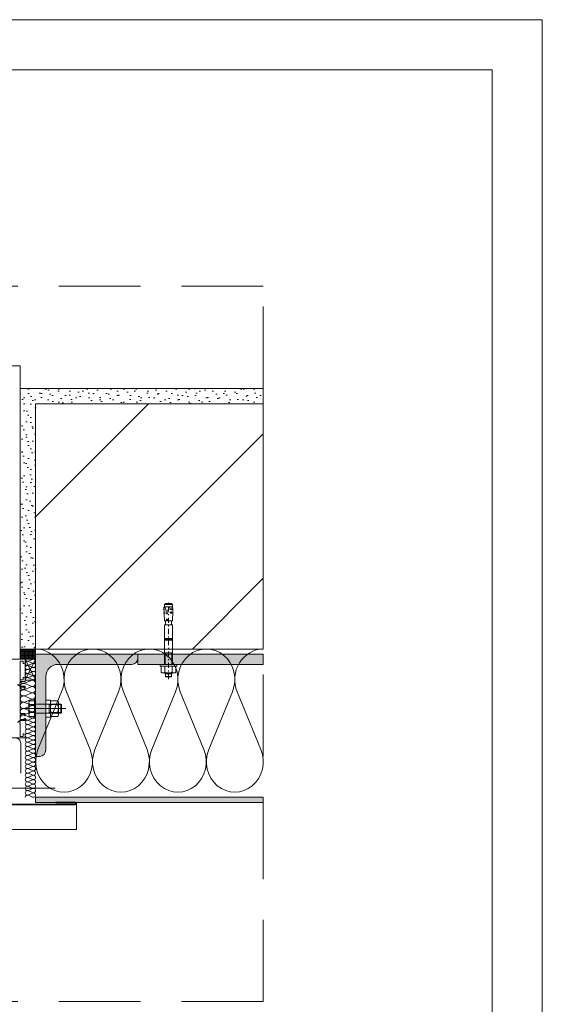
# Paper-space layout 'AD-03 DETAL MONTAŻU OKNA' of a CAD drawing. Header units: millimetres. Extents: x 0 to 420, y 0 to 297.
# Tile 40 of 40: x 369 to 420, y 201 to 297. Entities that reach past the tile are written whole.
import ezdxf
from ezdxf.xclip import XClip

# ---------------------------------------------------------------- set-up
doc = ezdxf.new("R2010")
doc.units = ezdxf.units.MM
doc.header["$MEASUREMENT"] = 0
doc.header["$XCLIPFRAME"] = 0
for name, pattern in [('051017 Zielona dla najemcy +1$0$STRICHPUNKT', [10, 5, -2.5, 0, -2.5]), ('DASHED', [2000, 1000, -1000]), ('przerywama detal', [120, 80, -40])]:
    doc.linetypes.add(name, pattern=pattern)
for name, color, linetype, lineweight, true_color in [('0_Nr_pióra__10', 7, 'Continuous', 13, 0x4b4b4b), ('A_balustrada_Nr_pióra__10', 7, 'Continuous', 13, 0x4b4b4b), ('A_konstrukcja stalowa_Nr_pióra__10', 7, 'Continuous', 13, 0x4b4b4b), ('A_linie_Nr_pióra__10', 7, 'Continuous', 13, 0x4b4b4b), ('A_sciany_Nr_pióra__10', 7, 'Continuous', 13, 0x4b4b4b), ('A_sciany_Nr_pióra__7', 7, 'Continuous', 18, 0x171717), ('A_stolarka_Nr_pióra__9', 7, 'Continuous', 13, 0xadadad), ('A_tynk_Nr_pióra__7', 7, 'Continuous', 18, 0x171717)]:
    doc.layers.add(name, color=color, linetype=linetype, lineweight=lineweight, true_color=true_color)
for name, color, linetype, lineweight in [('A_Arkusz_Nr_pióra__1', 7, 'Continuous', 20), ('A_sciany_Nr_pióra__1', 7, 'Continuous', 20), ('A_stolarka_Nr_pióra__3', 252, 'Continuous', 13)]:
    doc.layers.add(name, color=color, linetype=linetype, lineweight=lineweight)
for name, color, linetype in [('A_konstrukcja stalowa', 7, 'Continuous'), ('A_podrys', 7, 'Continuous'), ('A_sciany', 7, 'Continuous'), ('A_tynk', 7, 'Continuous')]:
    doc.layers.add(name, color=color, linetype=linetype)
doc.linetypes.add('IZOLACJA-0_5', pattern='A,0,[1,AD-03 DETAL MONTAŻU OKNA1.Shx,S=2.380952,R=0,X=0,Y=3.53016e-16],-300,0', length=300)

# ---------------------------------------------------------------- blocks, each defined once
blk = doc.blocks.new('Rysunek_2_2', base_point=(-23022.051, -12905.214))
at = {"layer": 'A_konstrukcja stalowa', "linetype": 'Continuous', "lineweight": 0, "true_color": 0x121212}
for points in [[(370.44, 224.925), (370.84, 224.925, 0.414214), (371.44, 225.525), (371.44, 232.725, -0.414214), (372.64, 233.925), (379.84, 233.925, 0.414214), (380.44, 234.525), (380.44, 234.925), (370.44, 234.925)], [(392.708, 234.925), (380.44, 234.925), (380.44, 233.925), (392.708, 233.925)]]:
    blk.add_hatch(color=250, dxfattribs=at).paths.add_polyline_path(points)
at = {"layer": 'A_sciany', "linetype": 'Continuous', "lineweight": 0, "true_color": 0x4b4b4b}
h = blk.add_hatch(dxfattribs=at)
h.set_pattern_fill('BLOCZKI_CERAMICZNE_0002', color=251, style=0, pattern_type=2)
h.set_pattern_definition([(45, (-23022.051, -12905.214), (-7.0710678, 7.0710678), [])])
h.paths.add_polyline_path([(370.44, 235.425), (392.708, 235.425), (392.708, 259.425), (370.44, 259.425)])
h = blk.add_hatch(dxfattribs=at)
h.set_pattern_fill('izolacja_twarda_0002', color=251, style=0, pattern_type=2)
h.set_pattern_definition([(0, (-23022.05064, -12905.2135), (0, 0.12999999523), []), (90, (-23022.05064, -12905.2135), (-0.12999999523, 0), [])])
h.paths.add_polyline_path([(368.94, 234.425), (370.44, 234.425), (370.44, 235.425), (368.94, 235.425)])
blk.add_hatch(color=251, dxfattribs=at).paths.add_polyline_path([(370.44, 220.425), (392.708, 220.425), (392.708, 220.925), (370.44, 220.925)])
at = {"layer": 'A_tynk', "linetype": 'Continuous', "lineweight": 0, "true_color": 0x4b4b4b}
h = blk.add_hatch(dxfattribs=at)
h.set_pattern_fill('TYNK1_2_0002', color=251, style=0, pattern_type=2)
h.set_pattern_definition([(45, (-23022.0506, -12903.2135), (-0.636396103, 0.636396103), [0, -0.6, 0, -0.9]), (110, (-23020.0506, -12903.2135), (0.84572336, 0.30781813), [0, -0.44, 0, -0.76])])
h.paths.add_polyline_path([(370.44, 235.425), (370.44, 259.425), (392.708, 259.425), (392.708, 260.925), (368.94, 260.925), (368.94, 235.425)])
at = {"layer": '0_Nr_pióra__10', "color": 251, "linetype": 'Continuous', "lineweight": 13, "ltscale": 0.1, "true_color": 0x4b4b4b, "flags": 128}
blk.add_lwpolyline([(364.015, 226.475), (367.29, 226.475, -0.414214), (367.515, 226.25), (367.515, 220.412, 0.414214), (367.665, 220.262), (374.315, 220.262, 1), (374.315, 220.362), (372.415, 220.362), (372.415, 220.437), (374.315, 220.437, -1), (374.315, 220.187), (367.665, 220.187, -0.414214), (367.44, 220.412), (367.44, 226.25, 0.414214), (367.29, 226.4), (364.015, 226.4, -1), (364.015, 226.65), (366.915, 226.65), (366.915, 226.575), (364.015, 226.575, 1)], format="xyb", close=True, dxfattribs=at)
at = {"layer": 'A_balustrada_Nr_pióra__10', "color": 251, "linetype": 'DASHED', "lineweight": 13, "ltscale": 0.1, "true_color": 0x4b4b4b}
blk.add_line((354.34, 221.8), (372.34, 221.8), dxfattribs=at)
at = {"layer": 'A_konstrukcja stalowa_Nr_pióra__10', "color": 251, "linetype": 'Continuous', "lineweight": 13, "ltscale": 0.1, "true_color": 0x4b4b4b}
for p, q in [((380.44, 234.925), (370.44, 234.925)), ((370.44, 234.925), (370.44, 224.925)), ((380.44, 234.525), (380.44, 234.925)), ((372.64, 233.925), (379.84, 233.925)), ((371.44, 225.525), (371.44, 232.725)), ((370.44, 224.925), (370.84, 224.925))]:
    blk.add_line(p, q, dxfattribs=at)
at = {"layer": 'A_konstrukcja stalowa_Nr_pióra__10', "color": 251, "linetype": 'Continuous', "lineweight": 13, "ltscale": 0.1, "true_color": 0x4b4b4b, "flags": 128}
blk.add_lwpolyline([(392.708, 234.925), (392.708, 233.925), (380.44, 233.925), (380.44, 234.925)], close=True, dxfattribs=at)
at = {"layer": 'A_konstrukcja stalowa_Nr_pióra__10', "color": 251, "linetype": 'Continuous', "lineweight": 13, "ltscale": 0.1, "true_color": 0x4b4b4b}
for centre, radius, start, end in [((379.84, 234.525), 0.6, 270, 0), ((372.64, 232.725), 1.2, 90, 180), ((370.84, 225.525), 0.6, 270, 0)]:
    blk.add_arc(centre, radius, start, end, dxfattribs=at)
at = {"layer": 'A_linie_Nr_pióra__10', "color": 251, "linetype": 'przerywama detal', "lineweight": 13, "ltscale": 0.1, "true_color": 0x4b4b4b}
for p, q in [((392.708, 270.925), (342.708, 270.925)), ((392.708, 200.925), (392.708, 270.925)), ((392.708, 200.925), (342.708, 200.925))]:
    blk.add_line(p, q, dxfattribs=at)
at = {"layer": 'A_sciany_Nr_pióra__1', "color": 7, "linetype": 'Continuous', "lineweight": 20, "ltscale": 0.1}
blk.add_line((387.708, 235.425), (370.44, 235.425), dxfattribs=at)
at = {"layer": 'A_sciany_Nr_pióra__1', "color": 7, "linetype": 'Continuous', "lineweight": 20, "ltscale": 0.1, "flags": 128}
for points in [[(392.708, 259.425), (370.44, 259.425)], [(370.44, 259.425), (370.44, 235.425)], [(392.708, 235.425), (392.708, 259.425)], [(370.44, 235.425), (392.708, 235.425)]]:
    blk.add_lwpolyline(points, dxfattribs=at)
at = {"layer": 'A_sciany_Nr_pióra__10', "color": 251, "linetype": 'Continuous', "lineweight": 13, "ltscale": 0.1, "true_color": 0x4b4b4b}
for p, q in [((383.05, 239.768), (383.167, 239.885)), ((383.707, 239.884), (383.174, 239.884)), ((383.713, 239.885), (383.83, 239.768)), ((383.084, 238.982), (382.954, 238.976)), ((382.992, 239.365), (382.956, 239.295)), ((383.053, 239.299), (382.956, 239.295)), ((382.996, 239.286), (382.956, 239.295)), ((383.001, 239.051), (382.982, 238.903)), ((383.048, 239.535), (382.984, 239.532)), ((382.984, 239.532), (382.992, 239.365)), ((383.053, 239.299), (382.996, 239.286)), ((382.996, 239.286), (383.006, 239.061)), ((383.048, 239.535), (383.117, 239.473)), ((383.05, 239.768), (383.05, 239.533)), ((383.05, 239.768), (383.83, 239.768)), ((383.83, 239.551), (383.05, 239.551)), ((383.117, 239.473), (383.156, 239.384)), ((383.156, 239.384), (383.184, 239.291)), ((383.184, 239.291), (383.213, 239.201)), ((383.213, 239.201), (383.228, 238.908)), ((383.387, 239.221), (383.372, 238.922)), ((383.406, 239.284), (383.387, 239.221)), ((383.425, 239.35), (383.406, 239.284)), ((383.465, 239.459), (383.425, 239.35)), ((383.534, 239.524), (383.465, 239.459)), ((383.529, 239.315), (383.79, 239.302)), ((383.646, 239.545), (383.534, 239.524)), ((383.58, 238.993), (383.784, 238.983)), ((383.627, 238.96), (383.644, 239.041)), ((383.684, 238.914), (383.627, 238.96)), ((383.644, 239.041), (383.692, 239.062)), ((383.72, 239.536), (383.646, 239.545)), ((383.693, 239.096), (383.682, 238.883)), ((383.745, 238.956), (383.684, 238.914)), ((383.692, 239.062), (383.743, 239.025)), ((383.785, 239.502), (383.72, 239.536)), ((383.743, 239.025), (383.745, 238.956)), ((383.834, 239.444), (383.785, 239.502)), ((383.877, 239.133), (383.827, 238.187)), ((383.83, 239.768), (383.83, 239.449)), ((383.859, 239.375), (383.834, 239.444)), ((383.005, 238.9), (382.982, 238.903)), ((383.014, 238.891), (383.047, 238.187)), ((383.259, 238.187), (383.048, 238.187)), ((383.159, 238.187), (383.159, 237.808)), ((383.252, 238.318), (383.259, 238.187)), ((383.347, 238.318), (383.341, 238.187)), ((383.341, 238.187), (383.827, 238.187)), ((383.721, 238.187), (383.721, 237.808)), ((383.84, 237.778), (383.04, 237.778)), ((383.04, 237.778), (383.04, 233.925)), ((383.129, 237.778), (383.751, 237.778)), ((383.84, 237.778), (383.84, 233.925)), ((383.047, 236.468), (383.04, 236.461)), ((383.04, 236.461), (383.057, 236.468)), ((383.057, 236.468), (383.04, 236.442)), ((383.04, 236.442), (383.076, 236.468)), ((383.076, 236.468), (383.04, 236.423)), ((383.04, 236.423), (383.095, 236.468)), ((383.095, 236.468), (383.04, 236.404)), ((383.04, 236.404), (383.113, 236.468)), ((383.113, 236.468), (383.04, 236.385)), ((383.04, 236.385), (383.132, 236.468)), ((383.132, 236.468), (383.04, 236.366)), ((383.04, 236.366), (383.151, 236.468)), ((383.151, 236.468), (383.04, 236.347)), ((383.04, 236.347), (383.17, 236.468)), ((383.17, 236.468), (383.04, 236.329)), ((383.04, 236.329), (383.189, 236.468)), ((383.189, 236.468), (383.04, 236.31)), ((383.04, 236.31), (383.208, 236.468)), ((383.84, 236.468), (383.04, 236.468)), ((383.84, 236.301), (383.04, 236.301)), ((383.208, 236.468), (383.051, 236.301)), ((383.051, 236.301), (383.227, 236.468)), ((383.227, 236.468), (383.069, 236.301)), ((383.069, 236.301), (383.245, 236.468)), ((383.245, 236.468), (383.088, 236.301)), ((383.088, 236.301), (383.264, 236.468)), ((383.264, 236.468), (383.107, 236.301)), ((383.107, 236.301), (383.283, 236.468)), ((383.283, 236.468), (383.126, 236.301)), ((383.126, 236.301), (383.302, 236.468)), ((383.302, 236.468), (383.145, 236.301)), ((383.145, 236.301), (383.321, 236.468)), ((383.321, 236.468), (383.164, 236.301)), ((383.164, 236.301), (383.34, 236.468)), ((383.34, 236.468), (383.183, 236.301)), ((383.183, 236.301), (383.359, 236.468)), ((383.359, 236.468), (383.201, 236.301)), ((383.201, 236.301), (383.377, 236.468)), ((383.377, 236.468), (383.22, 236.301)), ((383.22, 236.301), (383.396, 236.468)), ((383.396, 236.468), (383.239, 236.301)), ((383.239, 236.301), (383.415, 236.468)), ((383.415, 236.468), (383.258, 236.301)), ((383.258, 236.301), (383.434, 236.468)), ((383.434, 236.468), (383.277, 236.301)), ((383.277, 236.301), (383.453, 236.468)), ((383.453, 236.468), (383.296, 236.301)), ((383.296, 236.301), (383.472, 236.468)), ((383.472, 236.468), (383.315, 236.301)), ((383.315, 236.301), (383.491, 236.468)), ((383.491, 236.468), (383.333, 236.301)), ((383.333, 236.301), (383.509, 236.468)), ((383.509, 236.468), (383.352, 236.301)), ((383.352, 236.301), (383.528, 236.468)), ((383.528, 236.468), (383.371, 236.301)), ((383.371, 236.301), (383.547, 236.468)), ((383.547, 236.468), (383.39, 236.301)), ((383.39, 236.301), (383.566, 236.468)), ((383.566, 236.468), (383.409, 236.301)), ((383.409, 236.301), (383.585, 236.468)), ((383.585, 236.468), (383.428, 236.301)), ((383.428, 236.301), (383.604, 236.468)), ((383.604, 236.468), (383.447, 236.301)), ((383.447, 236.301), (383.623, 236.468)), ((383.623, 236.468), (383.465, 236.301)), ((383.465, 236.301), (383.641, 236.468)), ((383.641, 236.468), (383.484, 236.301)), ((383.484, 236.301), (383.66, 236.468)), ((383.66, 236.468), (383.503, 236.301)), ((383.503, 236.301), (383.679, 236.468)), ((383.679, 236.468), (383.522, 236.301)), ((383.522, 236.301), (383.698, 236.468)), ((383.698, 236.468), (383.541, 236.301)), ((383.541, 236.301), (383.717, 236.468)), ((383.717, 236.468), (383.56, 236.301)), ((383.56, 236.301), (383.736, 236.468)), ((383.736, 236.468), (383.579, 236.301)), ((383.579, 236.301), (383.755, 236.468)), ((383.755, 236.468), (383.597, 236.301)), ((383.597, 236.301), (383.773, 236.468)), ((383.773, 236.468), (383.616, 236.301)), ((383.616, 236.301), (383.792, 236.468)), ((383.792, 236.468), (383.635, 236.301)), ((383.635, 236.301), (383.811, 236.468)), ((383.811, 236.468), (383.654, 236.301)), ((383.654, 236.301), (383.83, 236.468)), ((383.83, 236.468), (383.673, 236.301)), ((383.673, 236.301), (383.84, 236.459)), ((383.84, 236.459), (383.692, 236.301)), ((383.692, 236.301), (383.84, 236.44)), ((383.84, 236.44), (383.71, 236.301)), ((383.71, 236.301), (383.84, 236.421)), ((383.84, 236.421), (383.729, 236.301)), ((383.729, 236.301), (383.84, 236.403)), ((383.84, 236.403), (383.748, 236.301)), ((383.748, 236.301), (383.84, 236.384)), ((383.84, 236.384), (383.767, 236.301)), ((383.767, 236.301), (383.84, 236.365)), ((383.84, 236.365), (383.786, 236.301)), ((383.786, 236.301), (383.84, 236.346)), ((383.84, 236.346), (383.805, 236.301)), ((383.805, 236.301), (383.84, 236.327)), ((383.84, 236.327), (383.824, 236.301)), ((383.824, 236.301), (383.84, 236.308)), ((369.435, 232.375), (370.44, 234.425)), ((369.435, 234.425), (370.44, 232.375)), ((370.141, 234.408), (369.735, 234.242)), ((369.735, 234.208), (370.141, 234.042)), ((383.04, 235.051), (383.84, 235.051)), ((383.112, 233.925), (383.112, 235.051)), ((383.769, 233.925), (383.769, 235.051)), ((370.141, 234.008), (369.735, 233.842)), ((369.735, 233.808), (370.141, 233.642)), ((370.141, 233.608), (369.735, 233.442)), ((369.735, 233.408), (370.141, 233.242)), ((370.141, 233.208), (369.735, 233.042)), ((382.64, 233.925), (382.64, 233.758)), ((382.64, 233.925), (384.24, 233.925)), ((382.64, 233.758), (384.24, 233.758)), ((382.807, 233.758), (382.709, 233.702)), ((382.709, 233.702), (382.709, 233.148)), ((382.807, 233.092), (382.709, 233.148)), ((383.075, 233.702), (383.075, 233.148)), ((383.806, 233.702), (383.806, 233.148)), ((384.074, 233.758), (384.172, 233.702)), ((384.074, 233.092), (384.172, 233.148)), ((384.172, 233.702), (384.172, 233.148)), ((384.24, 233.925), (384.24, 233.758)), ((369.992, 232.349), (369.384, 232.093)), ((369.735, 233.008), (370.141, 232.842)), ((370.141, 232.808), (369.735, 232.642)), ((369.735, 232.608), (370.141, 232.442)), ((382.807, 233.092), (384.074, 233.092)), ((383.04, 233.092), (383.148, 232.984)), ((383.112, 233.02), (383.112, 233.092)), ((383.14, 232.751), (383.14, 232.984)), ((383.14, 232.751), (383.74, 232.751)), ((383.14, 232.751), (383.174, 232.718)), ((383.733, 232.984), (383.148, 232.984)), ((383.707, 232.718), (383.174, 232.718)), ((383.707, 232.718), (383.74, 232.751)), ((383.84, 233.092), (383.733, 232.984)), ((383.74, 232.751), (383.74, 232.984)), ((383.769, 233.02), (383.769, 233.092)), ((369.384, 232.041), (369.992, 231.784)), ((369.992, 231.732), (369.384, 231.476)), ((369.384, 231.424), (369.992, 231.168)), ((372.99, 231.253), (370.674, 225.597)), ((375.774, 225.597), (373.458, 231.253)), ((378.557, 231.253), (376.241, 225.597)), ((381.341, 225.597), (379.025, 231.253)), ((384.124, 231.253), (381.808, 225.597)), ((386.908, 225.597), (384.592, 231.253)), ((389.691, 231.253), (387.375, 225.597)), ((392.475, 225.597), (390.159, 231.253)), ((369.992, 231.116), (369.384, 230.859)), ((369.384, 230.807), (369.992, 230.551)), ((369.992, 230.499), (369.384, 230.243)), ((369.862, 230.373), (370.34, 230.373)), ((370.34, 230.373), (370.34, 228.814)), ((371.44, 230.438), (371.89, 230.438)), ((371.44, 228.75), (371.44, 230.438)), ((371.89, 230.438), (371.89, 228.75)), ((371.975, 230.373), (372.599, 230.373)), ((369.35, 229.594), (373.401, 229.594)), ((369.384, 230.191), (369.992, 229.934)), ((369.992, 229.882), (369.384, 229.626)), ((369.384, 229.574), (369.992, 229.318)), ((369.778, 229.009), (369.778, 230.178)), ((369.862, 229.984), (370.34, 229.984)), ((370.34, 229.144), (370.34, 230.044)), ((370.34, 230.044), (372.903, 230.044)), ((371.778, 230.044), (371.778, 229.144)), ((371.778, 229.988), (372.959, 229.988)), ((371.89, 229.009), (371.89, 230.178)), ((371.975, 229.984), (372.599, 229.984)), ((372.684, 229.009), (372.684, 230.178)), ((372.959, 229.988), (372.903, 230.044)), ((372.903, 230.044), (372.903, 229.144)), ((372.959, 229.988), (372.959, 229.2)), ((369.992, 229.266), (369.384, 229.009)), ((369.384, 228.957), (369.992, 228.701)), ((370.141, 228.657), (369.735, 228.478)), ((369.735, 228.442), (370.141, 228.262)), ((369.862, 229.204), (370.34, 229.204)), ((370.34, 228.814), (369.862, 228.814)), ((372.903, 229.144), (370.34, 229.144)), ((371.89, 228.75), (371.44, 228.75)), ((372.959, 229.2), (371.778, 229.2)), ((371.975, 229.204), (372.599, 229.204)), ((371.975, 228.814), (372.599, 228.814)), ((372.903, 229.144), (372.959, 229.2)), ((370.141, 228.226), (369.735, 228.047)), ((369.735, 228.011), (370.141, 227.832)), ((370.141, 227.796), (369.735, 227.617)), ((369.735, 227.58), (370.141, 227.401)), ((370.141, 227.365), (369.735, 227.186)), ((369.735, 227.15), (370.141, 226.971)), ((370.141, 226.935), (369.735, 226.756)), ((369.735, 226.719), (370.141, 226.54)), ((370.141, 226.504), (369.735, 226.325)), ((369.735, 226.289), (370.141, 226.11)), ((370.141, 226.074), (369.735, 225.894)), ((369.735, 225.858), (370.141, 225.679)), ((370.141, 225.643), (369.735, 225.464)), ((369.735, 225.428), (370.141, 225.249)), ((370.141, 225.212), (369.735, 225.033)), ((369.735, 224.997), (370.141, 224.818)), ((370.141, 224.782), (369.735, 224.603)), ((369.735, 224.567), (370.141, 224.387)), ((370.141, 224.351), (369.735, 224.172)), ((369.735, 224.136), (370.141, 223.957)), ((370.141, 223.921), (369.735, 223.742)), ((369.735, 223.705), (370.141, 223.526)), ((370.141, 223.49), (369.735, 223.311)), ((369.735, 223.275), (370.141, 223.096)), ((370.141, 223.06), (369.735, 222.881)), ((369.735, 222.844), (370.141, 222.665)), ((370.141, 222.629), (369.735, 222.45)), ((369.735, 222.414), (370.141, 222.235)), ((370.141, 222.199), (369.735, 222.019)), ((369.735, 221.983), (370.141, 221.804)), ((370.141, 221.768), (369.735, 221.589)), ((369.735, 221.553), (370.141, 221.374)), ((370.141, 221.337), (369.735, 221.158)), ((369.735, 221.122), (370.141, 220.943))]:
    blk.add_line(p, q, dxfattribs=at)
at = {"layer": 'A_sciany_Nr_pióra__10', "color": 251, "linetype": '051017 Zielona dla najemcy +1$0$STRICHPUNKT', "lineweight": 13, "ltscale": 0.1, "true_color": 0x4b4b4b}
blk.add_line((383.44, 232.489), (383.44, 240.186), dxfattribs=at)
at = {"layer": 'A_sciany_Nr_pióra__10', "color": 251, "linetype": 'Continuous', "lineweight": 13, "ltscale": 0.1, "true_color": 0x4b4b4b, "flags": 128}
for points in [[(368.94, 234.425), (368.94, 235.425), (370.44, 235.425), (370.44, 234.425)], [(369.435, 232.375), (370.44, 232.375), (370.44, 234.425), (369.435, 234.425)], [(370.44, 220.425), (370.44, 220.925), (392.708, 220.925), (392.708, 220.425)]]:
    blk.add_lwpolyline(points, close=True, dxfattribs=at)
at = {"layer": 'A_sciany_Nr_pióra__10', "color": 251, "linetype": 'Continuous', "lineweight": 13, "ltscale": 0.1, "true_color": 0x4b4b4b}
for centre, radius, start, end in [((382.738, 239.065), 0.392, 36.64926, 49.73694), ((382.996, 239.06), 0.00981, 295.90987, 2.64983), ((382.52, 238.953), 0.496, 353.79237, 11.5073), ((383.298, 238.93), 0.0737, 197.85183, 353.87475), ((383.654, 239.217), 0.16, 32.03305, 141.96695), ((383.701, 240.114), 0.817, 257.79804, 276.20196), ((382.903, 239.184), 0.975, 357.00001, 11.29928), ((383.004, 238.89), 0.00981, 2.64983, 82.64983), ((383.3, 238.311), 0.0482, 8.59794, 171.40206), ((383.129, 237.808), 0.0299, 270, 0), ((383.751, 237.808), 0.0299, 180, 270), ((382.892, 233.435), 0.323, 55.56153, 124.43847), ((382.892, 233.415), 0.323, 235.56153, 304.43847), ((383.44, 232.55), 1.208, 72.38303, 107.61697), ((383.44, 234.3), 1.208, 252.38303, 287.61697), ((383.989, 233.435), 0.323, 55.56153, 124.43847), ((383.989, 233.415), 0.323, 235.56153, 304.43847), ((370.045, 230.178), 0.267, 133.17355, 226.82645), ((372.158, 230.178), 0.267, 133.17355, 226.82645), ((372.416, 230.178), 0.267, 313.17355, 46.82645), ((370.72, 229.594), 0.942, 155.5673, 204.4327), ((371.778, 230.044), 0.0563, 180, 270), ((372.833, 229.594), 0.942, 155.5673, 204.4327), ((371.741, 229.594), 0.942, 335.5673, 24.4327), ((370.045, 229.009), 0.267, 133.17355, 226.82645), ((371.778, 229.144), 0.0563, 90, 180), ((372.158, 229.009), 0.267, 133.17355, 226.82645), ((372.416, 229.009), 0.267, 313.17355, 46.82645)]:
    blk.add_arc(centre, radius, start, end, dxfattribs=at)
for centre, major_axis, ratio, start_param, end_param in [((370.441, 232.448), (0, 2.977), 0.934847, 4.299596, 6.283185), ((376.008, 232.448), (0, 2.977), 0.934847, 4.299596, 8.266775), ((381.575, 232.448), (0, 2.977), 0.934847, 4.299596, 8.266775), ((387.142, 232.448), (0, 2.977), 0.934847, 4.299596, 8.266775), ((392.708, 232.448), (0, 2.977), 0.934847, 0, 1.98359), ((369.649, 234.025), (0.214, 0), 0.935708, 1.158003, 5.125183), ((369.649, 234.425), (0.214, 0), 0.935708, 3.141593, 5.125183), ((370.227, 234.225), (0.214, 0), 0.935708, 4.299595, 8.266775), ((369.649, 233.625), (0.214, 0), 0.935708, 1.158003, 5.125183), ((369.649, 233.225), (0.214, 0), 0.935708, 1.158003, 5.125183), ((370.227, 233.825), (0.214, 0), 0.935708, 4.299595, 8.266775), ((370.227, 233.425), (0.214, 0), 0.935708, 4.299595, 8.266775), ((370.227, 233.025), (0.214, 0), 0.935708, 4.299595, 8.266775), ((369.255, 232.375), (0.32, 0), 0.963303, 3.141593, 5.125183), ((369.649, 232.825), (0.214, 0), 0.935708, 1.158003, 5.125183), ((369.649, 232.425), (0.214, 0), 0.935708, 1.158004, 3.141593), ((370.12, 232.067), (0.32, 0), 0.963303, 4.299595, 8.266775), ((370.227, 232.625), (0.214, 0), 0.935708, 4.299595, 8.266775), ((369.255, 231.758), (0.32, 0), 0.963303, 1.158003, 5.125183), ((369.255, 231.142), (0.32, 0), 0.963303, 1.158003, 5.125183), ((370.12, 231.45), (0.32, 0), 0.963303, 4.299595, 8.266775), ((369.255, 230.525), (0.32, 0), 0.963303, 1.158003, 5.125183), ((369.255, 229.908), (0.32, 0), 0.963303, 1.158003, 5.125183), ((370.12, 230.833), (0.32, 0), 0.963303, 4.299595, 8.266775), ((370.12, 230.217), (0.32, 0), 0.963303, 4.299595, 8.266775), ((369.255, 229.292), (0.32, 0), 0.963303, 1.158003, 5.125183), ((370.12, 229.6), (0.32, 0), 0.963303, 4.299595, 8.266775), ((370.12, 228.983), (0.32, 0), 0.963303, 4.299595, 8.266775), ((369.255, 228.675), (0.32, 0), 0.963303, 1.158004, 3.141593), ((369.649, 228.244), (0, 0.215), 0.992866, 5.870392, 9.837572), ((369.649, 228.675), (0, 0.215), 0.992866, 1.570797, 3.554386), ((370.227, 228.46), (0, 0.215), 0.992866, 2.728799, 6.695979), ((369.649, 227.814), (0, 0.215), 0.992866, 5.870392, 9.837572), ((369.649, 227.383), (0, 0.215), 0.992866, 5.870392, 9.837572), ((370.227, 228.029), (0, 0.215), 0.992866, 2.728799, 6.695979), ((370.227, 227.599), (0, 0.215), 0.992866, 2.728799, 6.695979), ((370.227, 227.168), (0, 0.215), 0.992866, 2.728799, 6.695979), ((369.649, 226.953), (0, 0.215), 0.992866, 5.870392, 9.837572), ((369.649, 226.522), (0, 0.215), 0.992866, 5.870392, 9.837572), ((370.227, 226.737), (0, 0.215), 0.992866, 2.728799, 6.695979), ((370.227, 226.307), (0, 0.215), 0.992866, 2.728799, 6.695979), ((369.649, 226.092), (0, 0.215), 0.992866, 5.870392, 9.837572), ((369.649, 225.661), (0, 0.215), 0.992866, 5.870392, 9.837572), ((369.649, 225.231), (0, 0.215), 0.992866, 5.870392, 9.837572), ((370.227, 225.876), (0, 0.215), 0.992866, 2.728799, 6.695979), ((370.227, 225.446), (0, 0.215), 0.992866, 2.728799, 6.695979), ((373.224, 224.402), (0, 2.977), 0.934847, 1.158003, 5.125183), ((378.791, 224.402), (0, 2.977), 0.934847, 1.158003, 5.125183), ((384.358, 224.402), (0, 2.977), 0.934847, 1.158003, 5.125183), ((389.925, 224.402), (0, 2.977), 0.934847, 1.158003, 5.125183), ((369.649, 224.8), (0, 0.215), 0.992866, 5.870392, 9.837572), ((369.649, 224.369), (0, 0.215), 0.992866, 5.870392, 9.837572), ((370.227, 225.015), (0, 0.215), 0.992866, 2.728799, 6.695979), ((370.227, 224.585), (0, 0.215), 0.992866, 2.728799, 6.695979), ((369.649, 223.939), (0, 0.215), 0.992866, 5.870392, 9.837572), ((369.649, 223.508), (0, 0.215), 0.992866, 5.870392, 9.837572), ((370.227, 224.154), (0, 0.215), 0.992866, 2.728799, 6.695979), ((370.227, 223.724), (0, 0.215), 0.992866, 2.728799, 6.695979), ((370.227, 223.293), (0, 0.215), 0.992866, 2.728799, 6.695979), ((369.649, 223.078), (0, 0.215), 0.992866, 5.870392, 9.837572), ((369.649, 222.647), (0, 0.215), 0.992866, 5.870392, 9.837572), ((370.227, 222.862), (0, 0.215), 0.992866, 2.728799, 6.695979), ((370.227, 222.432), (0, 0.215), 0.992866, 2.728799, 6.695979), ((369.649, 222.217), (0, 0.215), 0.992866, 5.870392, 9.837572), ((369.649, 221.786), (0, 0.215), 0.992866, 5.870392, 9.837572), ((369.649, 221.356), (0, 0.215), 0.992866, 5.870392, 9.837572), ((370.227, 222.001), (0, 0.215), 0.992866, 2.728799, 6.695979), ((370.227, 221.571), (0, 0.215), 0.992866, 2.728799, 6.695979), ((369.649, 220.925), (0, 0.215), 0.992866, 5.870393, 7.853982), ((370.227, 221.14), (0, 0.215), 0.992866, 2.728799, 6.695979)]:
    blk.add_ellipse(centre, major_axis=major_axis, ratio=ratio, start_param=start_param, end_param=end_param, dxfattribs=at)
at = {"layer": 'A_sciany_Nr_pióra__7', "color": 250, "linetype": 'IZOLACJA-0_5', "lineweight": 18, "ltscale": 0.1, "true_color": 0x171717, "flags": 128}
blk.add_lwpolyline([(368.982, 223.296), (368.982, 226.225, 0.414214), (368.482, 226.725), (364.68, 226.725)], format="xyb", dxfattribs=at)
at = {"layer": 'A_stolarka_Nr_pióra__3', "color": 252, "linetype": 'Continuous', "lineweight": 13, "ltscale": 0.1, "flags": 128}
for points in [[(368.674, 231.976), (368.893, 231.883), (368.933, 231.902), (368.935, 231.912), (368.929, 232.062), (368.914, 232.087), (368.9, 232.123), (368.933, 232.227), (368.936, 232.238), (368.935, 232.265), (369.435, 232.265), (369.435, 232.586), (369.288, 232.625), (369.235, 232.625), (369.235, 232.425), (368.935, 232.425), (368.935, 233.305), (368.915, 233.325), (368.935, 233.345), (368.935, 234.225), (369.235, 234.225), (369.235, 234.025), (369.285, 234.025), (369.435, 234.065), (369.435, 234.425), (366.085, 234.425)], [(368.701, 228.32), (368.911, 228.422), (368.924, 228.425), (369.4, 228.425), (369.43, 228.455), (369.43, 228.555), (369.36, 228.625), (369.34, 228.625), (369.31, 228.595), (369.31, 228.555), (369.278, 228.525), (368.958, 228.543), (368.93, 228.573), (368.93, 228.957), (368.958, 228.987), (369.278, 229.005), (369.31, 228.975), (369.31, 228.935), (369.34, 228.905), (369.36, 228.905), (369.43, 228.975), (369.43, 229.075), (369.4, 229.105), (368.96, 229.105), (368.93, 229.135), (368.93, 231.657), (368.958, 231.687), (369.278, 231.705), (369.31, 231.675), (369.31, 231.585), (369.34, 231.555), (369.36, 231.555), (369.43, 231.625), (369.43, 231.7), (369.43, 231.775), (369.4, 231.805), (368.924, 231.805), (368.911, 231.808), (368.701, 231.91)], [(363.636, 226.725), (369.435, 226.725), (369.435, 227.084), (369.285, 227.125), (369.235, 227.125), (369.235, 226.875), (368.935, 226.875), (368.936, 227.987), (368.933, 228.003), (368.899, 228.106), (368.914, 228.142), (368.929, 228.167), (368.934, 228.317), (368.893, 228.346), (368.674, 228.253)]]:
    blk.add_lwpolyline(points, dxfattribs=at)
at = {"layer": 'A_stolarka_Nr_pióra__9', "color": 253, "linetype": 'Continuous', "lineweight": 13, "ltscale": 0.1, "true_color": 0xadadad}
for p, q in [((368.94, 263.125), (342.708, 263.125)), ((368.94, 263.125), (368.94, 260.925)), ((374.44, 220.437), (374.44, 217.769)), ((374.44, 217.769), (342.708, 217.769))]:
    blk.add_line(p, q, dxfattribs=at)
at = {"layer": 'A_tynk_Nr_pióra__7', "color": 250, "linetype": 'Continuous', "lineweight": 18, "ltscale": 0.1, "true_color": 0x171717, "flags": 128}
blk.add_lwpolyline([(370.44, 235.425), (370.44, 259.425), (392.708, 259.425), (392.708, 260.925), (368.94, 260.925), (368.94, 235.425)], close=True, dxfattribs=at)

psp = doc.layouts.new('AD-03 DETAL MONTAŻU OKNA')

# ---------------------------------------------------------------- linework, layer by layer
at = {"layer": 'A_Arkusz_Nr_pióra__1', "color": 7, "linetype": 'Continuous', "lineweight": 20}
for q in [(29.9, 292.1), (415.1, 4.9)]:
    psp.add_line((415.1, 292.1), q, dxfattribs=at)
at = {"layer": 'A_Arkusz_Nr_pióra__1', "color": 7, "linetype": 'Continuous', "lineweight": 20, "flags": 128}
psp.add_lwpolyline([(0, 297), (420, 297), (420, 0), (0, 0)], close=True, dxfattribs=at)

# ---------------------------------------------------------------- block references
at = {"layer": 'A_podrys', "color": 37, "linetype": 'Continuous', "lineweight": 5, "true_color": 0x656532}
ref = psp.add_blockref('Rysunek_2_2', (-23022.051, -12905.214), dxfattribs=at)
XClip(ref).set_block_clipping_path([(224.9456429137, 157.5824349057), (398.3720087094, 277.8842615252)])

doc.saveas('drawing.dxf')
